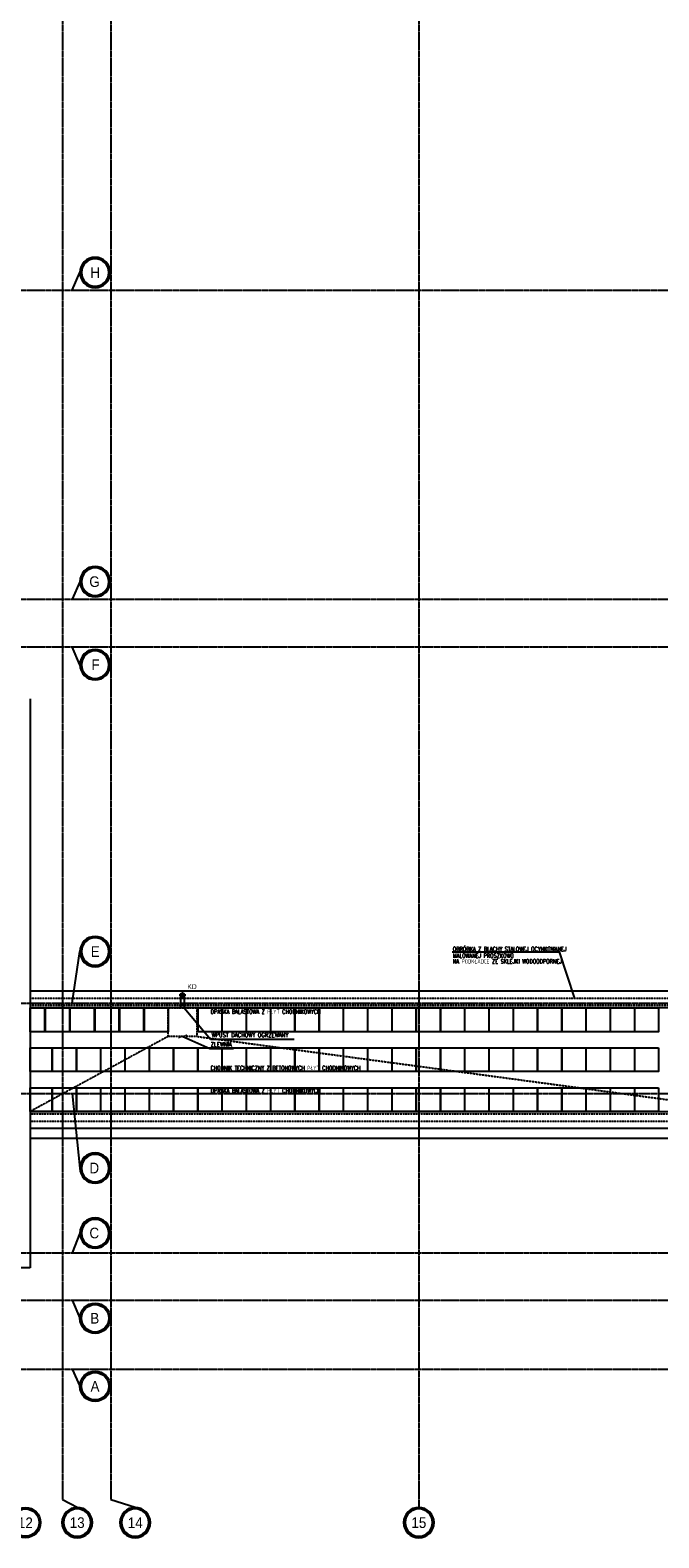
# Model space of a CAD drawing. Extents: x -7228 to 74941, y -112898 to 85621.
# Tile 17 of 256: x 53440 to 54763, y -102686 to -99514. Entities that reach past the tile are written whole.
import ezdxf
from ezdxf.enums import TextEntityAlignment as Align

# ---------------------------------------------------------------- set-up
doc = ezdxf.new("R2010")
doc.units = 0
for name, pattern in [('CENTER', [2, 1.25, -0.25, 0.25, -0.25]), ('DASHDOT2', [12.7, 6.35, -3.175, 0, -3.175]), ('DASHED', [0.75, 0.5, -0.25])]:
    doc.linetypes.add(name, pattern=pattern)
doc.layers.get('0').update_dxf_attribs({"color": 101, "linetype": 'CONTINUOUS'})
for name, color, linetype in [('Ins-wod', 4, 'CONTINUOUS'), ('Os-osie glowne', 1, 'CENTER'), ('Os-osie-opis', 16, 'CONTINUOUS'), ('Pzt-chodniki-hatch', 252, 'CONTINUOUS'), ('Sch-opis', 51, 'CONTINUOUS'), ('W-idok', 8, 'CONTINUOUS'), ('W-idok pod', 5, 'DASHED'), ('W-izol-w', 144, 'CONTINUOUS'), ('W-widok-spadki', 61, 'CONTINUOUS')]:
    doc.layers.add(name, color=color, linetype=linetype)
doc.styles.add('dwg_opis duży', font='ARIAL.TTF', dxfattribs={"width": 0.9})
doc.styles.add('ROMANS', font='romans', dxfattribs={"width": 0.85})
doc.styles.add('TYTUL2', font='ARIAL.TTF')
doc.dimstyles.new('CHMIELNA', dxfattribs={"dimscale": 3.5, "dimtxt": 4, "dimasz": 1.5, "dimexe": 3, "dimexo": 0, "dimgap": 1, "dimtad": 1, "dimdec": 1, "dimrnd": 0.5, "dimzin": 12, "dimdsep": 46, "dimtxsty": 'ROMANS', "dimblk": 'DIMTICK', "dimcen": 0.09, "dimse1": 1, "dimse2": 1, "dimclrd": 143, "dimclrt": 53, "dimadec": 0, "dimazin": 0, "dimtfac": 1, "dimtdec": 1, "dimtix": 1, "dimtmove": 2, "dimatfit": 2, "dimldrblk": 'ARCHTICK', "dimfxl": 0, "dimtolj": 1, "dimtzin": 0, "dimarcsym": 0})

# ---------------------------------------------------------------- blocks, each defined once
blk = doc.blocks.new('_opis_osi_liczbowy')
blk.add_hatch(color=256).paths.add_polyline_path([(32, 32), (32, 28.8, -1), (32, -28.8), (32, -32, 1)])
for radius in [32, 28.8]:
    blk.add_circle((32, 0), radius)
at = {"style": 'dwg_opis duży', "width": 0.9}
blk.add_attdef('AXNAMEH', text='', height=22.4, rotation=90, dxfattribs=at).set_placement((32, 0), align=Align.MIDDLE_CENTER)
blk = doc.blocks.new('DIMTICK')
for p, q in [((-1, 0), (1, 0)), ((0, 1), (0, -1))]:
    blk.add_line(p, q)
at = {"const_width": 0.141}
blk.add_lwpolyline([(0.71, 0.71), (-0.71, -0.71)], dxfattribs=at)
blk = doc.blocks.new('_gkjgskfjgkdfh')
at = {"linetype": 'DASHDOT2', "ltscale": 0.5}
for points in [[(-7, 0), (7, 0)], [(0, -7), (0, 7)], [(0, 0), (0, -7)]]:
    blk.add_lwpolyline(points, dxfattribs=at)
at = {"ltscale": 2}
for radius in [3.75, 3.25]:
    blk.add_circle((0, 0), radius, dxfattribs=at)
blk = doc.blocks.new('_opis_osi')
blk.add_hatch(color=256).paths.add_polyline_path([(32, -32), (28.8, -32, -1), (-28.8, -32), (-32, -32, 1)])
for radius in [32, 28.8]:
    blk.add_circle((0, -32), radius)
at = {"style": 'dwg_opis duży', "width": 0.9}
blk.add_attdef('AXNAMEV', text='', height=22.4, rotation=90, dxfattribs=at).set_placement((0, -32), align=Align.MIDDLE_CENTER)

msp = doc.modelspace()

# ---------------------------------------------------------------- linework, layer by layer
at = {"layer": 'Os-osie glowne'}
for points in [[(53507.547, -96629.302), (53507.547, -102606.302)], [(53609.547, -96629.302), (53609.547, -102606.302)], [(54257.547, -96629.302), (54257.547, -102606.302)], [(50525.547, -100061.302), (62792.547, -100061.302)], [(50525.547, -100711.302), (62792.547, -100711.302)], [(50525.547, -100811.302), (62792.547, -100811.302)], [(50525.547, -101561.302), (62455.513, -101561.302)], [(50525.547, -101751.302), (62455.513, -101751.302)], [(50525.547, -102086.302), (62455.513, -102086.302)], [(50525.547, -102186.302), (62453.513, -102186.302)], [(50525.547, -102331.302), (62453.513, -102331.302)]]:
    msp.add_lwpolyline(points, dxfattribs=at)
at = {"layer": 'Os-osie-opis'}
for points in [[(53528.212, -100061.302), (53544.212, -100024.096)], [(53544.212, -100674.51), (53528.212, -100711.302)], [(53544.212, -100849.14), (53528.212, -100811.302)], [(53528.212, -101561.302), (53544.212, -101452.829)], [(53528.212, -101751.302), (53544.212, -101908.216)], [(53544.212, -102044.953), (53528.212, -102086.302)], [(53528.212, -102186.302), (53544.212, -102224.402)], [(53528.212, -102331.302), (53544.212, -102367.415)], [(53538.53, -102622.302), (53507.547, -102606.302)], [(53660.53, -102622.302), (53609.547, -102606.302)], [(54257.547, -102606.302), (54257.547, -102622.302)]]:
    msp.add_lwpolyline(points, dxfattribs=at)
at = {"layer": 'Pzt-chodniki-hatch'}
for points in [[(53470.047, -101571.302), (53470.047, -101621.302), (53439.547, -101621.302), (53439.547, -101571.302)], [(53522.047, -101571.302), (53522.047, -101621.302), (53472.047, -101621.302), (53472.047, -101571.302)], [(53574.047, -101571.302), (53574.047, -101621.302), (53524.047, -101621.302), (53524.047, -101571.302)], [(53626.047, -101571.302), (53626.047, -101621.302), (53576.047, -101621.302), (53576.047, -101571.302)], [(53678.047, -101571.302), (53678.047, -101621.302), (53628.047, -101621.302), (53628.047, -101571.302)], [(53730.047, -101571.302), (53730.047, -101621.302), (53680.047, -101621.302), (53680.047, -101571.302)], [(53842.937, -101571.302), (53842.937, -101621.302), (53792.937, -101621.302), (53792.937, -101571.302)], [(53894.007, -101571.302), (53894.007, -101621.302), (53844.007, -101621.302), (53844.007, -101571.302)], [(53945.077, -101571.302), (53945.077, -101621.302), (53895.077, -101621.302), (53895.077, -101571.302)], [(53996.147, -101571.302), (53996.147, -101621.302), (53946.147, -101621.302), (53946.147, -101571.302)], [(54047.217, -101571.302), (54047.217, -101621.302), (53997.217, -101621.302), (53997.217, -101571.302)], [(54098.287, -101571.302), (54098.287, -101621.302), (54048.287, -101621.302), (54048.287, -101571.302)], [(54149.357, -101571.302), (54149.357, -101621.302), (54099.357, -101621.302), (54099.357, -101571.302)], [(54200.427, -101571.302), (54200.427, -101621.302), (54150.427, -101621.302), (54150.427, -101571.302)], [(54251.497, -101571.302), (54251.497, -101621.302), (54201.497, -101621.302), (54201.497, -101571.302)], [(54302.567, -101571.302), (54302.567, -101621.302), (54252.567, -101621.302), (54252.567, -101571.302)], [(54353.637, -101571.302), (54353.637, -101621.302), (54303.637, -101621.302), (54303.637, -101571.302)], [(54404.707, -101571.302), (54404.707, -101621.302), (54354.707, -101621.302), (54354.707, -101571.302)], [(54455.777, -101571.302), (54455.777, -101621.302), (54405.777, -101621.302), (54405.777, -101571.302)], [(54506.847, -101571.302), (54506.847, -101621.302), (54456.847, -101621.302), (54456.847, -101571.302)], [(54557.917, -101571.302), (54557.917, -101621.302), (54507.917, -101621.302), (54507.917, -101571.302)], [(54608.987, -101571.302), (54608.987, -101621.302), (54558.987, -101621.302), (54558.987, -101571.302)], [(54660.057, -101571.302), (54660.057, -101621.302), (54610.057, -101621.302), (54610.057, -101571.302)], [(54711.127, -101571.302), (54711.127, -101621.302), (54661.127, -101621.302), (54661.127, -101571.302)], [(54762.197, -101571.302), (54762.197, -101621.302), (54712.197, -101621.302), (54712.197, -101571.302)], [(53485.447, -101655.302), (53485.447, -101705.302), (53439.547, -101705.302), (53439.547, -101655.302)], [(53536.517, -101655.302), (53536.517, -101705.302), (53486.517, -101705.302), (53486.517, -101655.302)], [(53587.587, -101655.302), (53587.587, -101705.302), (53537.587, -101705.302), (53537.587, -101655.302)], [(53638.657, -101655.302), (53638.657, -101705.302), (53588.657, -101705.302), (53588.657, -101655.302)], [(53689.727, -101655.302), (53689.727, -101705.302), (53639.727, -101705.302), (53639.727, -101655.302)], [(53740.797, -101655.302), (53740.797, -101705.302), (53690.797, -101705.302), (53690.797, -101655.302)], [(53791.867, -101655.302), (53791.867, -101705.302), (53741.867, -101705.302), (53741.867, -101655.302)], [(53842.937, -101655.302), (53842.937, -101705.302), (53792.937, -101705.302), (53792.937, -101655.302)], [(53894.007, -101655.302), (53894.007, -101705.302), (53844.007, -101705.302), (53844.007, -101655.302)], [(53945.077, -101655.302), (53945.077, -101705.302), (53895.077, -101705.302), (53895.077, -101655.302)], [(53996.147, -101655.302), (53996.147, -101705.302), (53946.147, -101705.302), (53946.147, -101655.302)], [(54047.217, -101655.302), (54047.217, -101705.302), (53997.217, -101705.302), (53997.217, -101655.302)], [(54098.287, -101655.302), (54098.287, -101705.302), (54048.287, -101705.302), (54048.287, -101655.302)], [(54149.357, -101655.302), (54149.357, -101705.302), (54099.357, -101705.302), (54099.357, -101655.302)], [(54200.427, -101655.302), (54200.427, -101705.302), (54150.427, -101705.302), (54150.427, -101655.302)], [(54251.497, -101655.302), (54251.497, -101705.302), (54201.497, -101705.302), (54201.497, -101655.302)], [(54302.567, -101655.302), (54302.567, -101705.302), (54252.567, -101705.302), (54252.567, -101655.302)], [(54353.637, -101655.302), (54353.637, -101705.302), (54303.637, -101705.302), (54303.637, -101655.302)], [(54404.707, -101655.302), (54404.707, -101705.302), (54354.707, -101705.302), (54354.707, -101655.302)], [(54455.777, -101655.302), (54455.777, -101705.302), (54405.777, -101705.302), (54405.777, -101655.302)], [(54506.847, -101655.302), (54506.847, -101705.302), (54456.847, -101705.302), (54456.847, -101655.302)], [(54557.917, -101655.302), (54557.917, -101705.302), (54507.917, -101705.302), (54507.917, -101655.302)], [(54608.987, -101655.302), (54608.987, -101705.302), (54558.987, -101705.302), (54558.987, -101655.302)], [(54660.057, -101655.302), (54660.057, -101705.302), (54610.057, -101705.302), (54610.057, -101655.302)], [(54711.127, -101655.302), (54711.127, -101705.302), (54661.127, -101705.302), (54661.127, -101655.302)], [(54762.197, -101655.302), (54762.197, -101705.302), (54712.197, -101705.302), (54712.197, -101655.302)], [(53485.447, -101739.302), (53485.447, -101789.302), (53439.547, -101789.302), (53439.547, -101739.302)], [(53536.517, -101739.302), (53536.517, -101789.302), (53486.517, -101789.302), (53486.517, -101739.302)], [(53587.587, -101739.302), (53587.587, -101789.302), (53537.587, -101789.302), (53537.587, -101739.302)], [(53638.657, -101739.302), (53638.657, -101789.302), (53588.657, -101789.302), (53588.657, -101739.302)], [(53689.727, -101739.302), (53689.727, -101789.302), (53639.727, -101789.302), (53639.727, -101739.302)], [(53740.797, -101739.302), (53740.797, -101789.302), (53690.797, -101789.302), (53690.797, -101739.302)], [(53791.867, -101739.302), (53791.867, -101789.302), (53741.867, -101789.302), (53741.867, -101739.302)], [(53842.937, -101739.302), (53842.937, -101789.302), (53792.937, -101789.302), (53792.937, -101739.302)], [(53894.007, -101739.302), (53894.007, -101789.302), (53844.007, -101789.302), (53844.007, -101739.302)], [(53945.077, -101739.302), (53945.077, -101789.302), (53895.077, -101789.302), (53895.077, -101739.302)], [(53996.147, -101739.302), (53996.147, -101789.302), (53946.147, -101789.302), (53946.147, -101739.302)], [(54047.217, -101739.302), (54047.217, -101789.302), (53997.217, -101789.302), (53997.217, -101739.302)], [(54098.287, -101739.302), (54098.287, -101789.302), (54048.287, -101789.302), (54048.287, -101739.302)], [(54149.357, -101739.302), (54149.357, -101789.302), (54099.357, -101789.302), (54099.357, -101739.302)], [(54200.427, -101739.302), (54200.427, -101789.302), (54150.427, -101789.302), (54150.427, -101739.302)], [(54251.497, -101739.302), (54251.497, -101789.302), (54201.497, -101789.302), (54201.497, -101739.302)], [(54302.567, -101739.302), (54302.567, -101789.302), (54252.567, -101789.302), (54252.567, -101739.302)], [(54353.637, -101739.302), (54353.637, -101789.302), (54303.637, -101789.302), (54303.637, -101739.302)], [(54404.707, -101739.302), (54404.707, -101789.302), (54354.707, -101789.302), (54354.707, -101739.302)], [(54455.777, -101739.302), (54455.777, -101789.302), (54405.777, -101789.302), (54405.777, -101739.302)], [(54506.847, -101739.302), (54506.847, -101789.302), (54456.847, -101789.302), (54456.847, -101739.302)], [(54557.917, -101739.302), (54557.917, -101789.302), (54507.917, -101789.302), (54507.917, -101739.302)], [(54608.987, -101739.302), (54608.987, -101789.302), (54558.987, -101789.302), (54558.987, -101739.302)], [(54660.057, -101739.302), (54660.057, -101789.302), (54610.057, -101789.302), (54610.057, -101739.302)], [(54711.127, -101739.302), (54711.127, -101789.302), (54661.127, -101789.302), (54661.127, -101739.302)], [(54762.197, -101739.302), (54762.197, -101789.302), (54712.197, -101789.302), (54712.197, -101739.302)]]:
    msp.add_lwpolyline(points, close=True, dxfattribs=at)
at = {"layer": 'Sch-opis'}
msp.add_lwpolyline([(54327.841, -101453.309), (54553.118, -101453.309), (54585.43, -101551.302)], dxfattribs=at)
at = {"layer": 'W-idok', "linetype": 'DASHED', "ltscale": 0.5}
for p, q in [((54947.547, -101551.302), (53439.547, -101551.302)), ((54962.547, -101566.302), (53439.547, -101566.302)), ((53439.547, -101794.302), (54962.547, -101794.302)), ((53439.547, -101809.302), (54947.547, -101809.302))]:
    msp.add_line(p, q, dxfattribs=at)
at = {"layer": 'W-idok'}
for points in [[(53756.297, -101543.801), (53756.297, -101571.302)], [(53763.797, -101543.802), (53763.797, -101571.302)]]:
    msp.add_lwpolyline(points, dxfattribs=at)
at = {"layer": 'W-idok pod', "linetype": 'Continuous'}
for p, q in [((53439.547, -100921.302), (53439.547, -102118.302)), ((53439.547, -102118.302), (52705.547, -102118.302))]:
    msp.add_line(p, q, dxfattribs=at)
at = {"layer": 'W-izol-w', "linetype": 'Continuous'}
for p, q in [((54932.547, -101536.302), (53439.547, -101536.302)), ((54967.547, -101571.302), (53439.547, -101571.302)), ((53439.547, -101789.302), (54967.547, -101789.302)), ((53439.547, -101824.302), (54932.547, -101824.302))]:
    msp.add_line(p, q, dxfattribs=at)
msp.add_lwpolyline([(53439.547, -101845.302), (54922.547, -101845.302)], dxfattribs=at)
at = {"layer": 'W-widok-spadki', "linetype": 'DASHED', "ltscale": 0.5}
msp.add_lwpolyline([(53730.047, -101631.302), (53730.047, -101571.302), (53790.047, -101571.302), (53790.047, -101631.302)], close=True, dxfattribs=at)
for points in [[(53730.047, -101631.302), (53439.547, -101789.302)], [(53790.047, -101631.302), (54967.547, -101789.302)]]:
    msp.add_lwpolyline(points, dxfattribs=at)

# ---------------------------------------------------------------- block references
at = {"layer": 'Ins-wod'}
msp.add_blockref('_gkjgskfjgkdfh', (53760.025, -101543.802), dxfattribs=at)
at = {"layer": 'Os-osie-opis'}
ref = msp.add_blockref('_opis_osi', (53544.212, -100024.096), dxfattribs=dict(at, xscale=-1, rotation=90))
ref.add_attrib('AXNAMEV', 'H', dxfattribs={"layer": '0', "height": 22.4, "style": 'dwg_opis duży', "width": 0.9}).set_placement((53576.322, -100024.096), align=Align.MIDDLE_CENTER)
ref = msp.add_blockref('_opis_osi', (53544.212, -100674.51), dxfattribs=dict(at, xscale=-1, rotation=90))
ref.add_attrib('AXNAMEV', 'G', dxfattribs={"layer": '0', "height": 22.4, "style": 'dwg_opis duży', "width": 0.9}).set_placement((53575.043, -100674.51), align=Align.MIDDLE_CENTER)
ref = msp.add_blockref('_opis_osi', (53544.212, -100849.14), dxfattribs=dict(at, xscale=-1, rotation=90))
ref.add_attrib('AXNAMEV', 'F', dxfattribs={"layer": '0', "height": 22.4, "style": 'dwg_opis duży', "width": 0.9}).set_placement((53577.202, -100849.14), align=Align.MIDDLE_CENTER)
ref = msp.add_blockref('_opis_osi', (53544.212, -101452.829), dxfattribs=dict(at, xscale=-1, rotation=90))
ref.add_attrib('AXNAMEV', 'E', dxfattribs={"layer": '0', "height": 22.4, "style": 'dwg_opis duży', "width": 0.9}).set_placement((53576.556, -101452.829), align=Align.MIDDLE_CENTER)
ref = msp.add_blockref('_opis_osi', (53544.212, -101908.216), dxfattribs=dict(at, xscale=-1, rotation=90))
ref.add_attrib('AXNAMEV', 'D', dxfattribs={"layer": '0', "height": 22.4, "style": 'dwg_opis duży', "width": 0.9}).set_placement((53574.548, -101908.216), align=Align.MIDDLE_CENTER)
ref = msp.add_blockref('_opis_osi', (53544.212, -102044.953), dxfattribs=dict(at, xscale=-1, rotation=90))
ref.add_attrib('AXNAMEV', 'C', dxfattribs={"layer": '0', "height": 22.4, "style": 'dwg_opis duży', "width": 0.9}).set_placement((53574.493, -102044.953), align=Align.MIDDLE_CENTER)
ref = msp.add_blockref('_opis_osi', (53544.212, -102224.402), dxfattribs=dict(at, rotation=90))
ref.add_attrib('AXNAMEV', 'B', dxfattribs={"layer": '0', "height": 22.4, "style": 'dwg_opis duży', "width": 0.9}).set_placement((53575.607, -102224.402), align=Align.MIDDLE_CENTER)
ref = msp.add_blockref('_opis_osi', (53544.212, -102367.415), dxfattribs=dict(at, rotation=90))
ref.add_attrib('AXNAMEV', 'A', dxfattribs={"layer": '0', "height": 22.4, "style": 'dwg_opis duży', "width": 0.9}).set_placement((53576.047, -102367.415), align=Align.MIDDLE_CENTER)
ref = msp.add_blockref('_opis_osi_liczbowy', (53429.547, -102622.302), dxfattribs=dict(at, rotation=270))
ref.add_attrib('AXNAMEH', '12', dxfattribs={"layer": '0', "height": 22.4, "style": 'dwg_opis duży', "width": 0.9}).set_placement((53429.547, -102654.684), align=Align.MIDDLE_CENTER)
ref = msp.add_blockref('_opis_osi_liczbowy', (53538.53, -102622.302), dxfattribs=dict(at, xscale=-1, rotation=90))
ref.add_attrib('AXNAMEH', '13', dxfattribs={"layer": '0', "height": 22.4, "style": 'dwg_opis duży', "width": 0.9}).set_placement((53538.64, -102654.287), align=Align.MIDDLE_CENTER)
ref = msp.add_blockref('_opis_osi_liczbowy', (53660.53, -102622.302), dxfattribs=dict(at, xscale=-1, rotation=90))
ref.add_attrib('AXNAMEH', '14', dxfattribs={"layer": '0', "height": 22.4, "style": 'dwg_opis duży', "width": 0.9}).set_placement((53660.64, -102654.684), align=Align.MIDDLE_CENTER)
ref = msp.add_blockref('_opis_osi_liczbowy', (54257.547, -102622.302), dxfattribs=dict(at, xscale=-1, rotation=90))
ref.add_attrib('AXNAMEH', '15', dxfattribs={"layer": '0', "height": 22.4, "style": 'dwg_opis duży', "width": 0.9}).set_placement((54257.657, -102654.302), align=Align.MIDDLE_CENTER)

# ---------------------------------------------------------------- texts
at = {"layer": 'Ins-wod', "insert": (53770.268, -101521.423), "char_height": 10.2123, "width": 1336.21749, "attachment_point": 1, "style": 'TYTUL2'}
msp.add_mtext('KD', dxfattribs=at)
at = {"layer": 'Sch-opis', "style": 'ROMANS', "width": 0.7}
for s, p in [('OBRÓBKA Z BLACHY STALOWEJ OCYNKOWANEJ', (54329.05, -101452.074)), ('MALOWANEJ PROSZKOWO', (54329.05, -101465.857)), ('NA PODKŁADCE ZE SKLEJKI WODOODPORNEJ', (54329.05, -101477.912)), ('OPASKA BALASTOWA Z PŁYT CHODNIKOWYCH', (53819.188, -101583.682)), ('CHODNIK TECHNICZNY Z BETONOWYCH PŁYT CHODNIKOWYCH', (53819.188, -101702.138)), ('OPASKA BALASTOWA Z PŁYT CHODNIKOWYCH', (53819.188, -101749.968))]:
    msp.add_text(s, height=9, dxfattribs=at).set_placement(p)
at = {"layer": 'Sch-opis', "char_height": 9, "width": 203.76147, "attachment_point": 1, "style": 'ROMANS'}
for s, insert in [('WPUST DACHOWY OGRZEWANY', (53821.388, -101623.67)), ('ZLEWNIA', (53819.562, -101643.653))]:
    msp.add_mtext(s, dxfattribs=dict(at, insert=insert))

# ---------------------------------------------------------------- leaders
at = {"layer": 'Sch-opis'}
for points in [[(53763.797, -101571.302), (53819.381, -101636.737), (53994.962, -101636.737)], [(53760.554, -101631.302), (53817.555, -101656.72), (53867.84, -101656.72)]]:
    msp.add_leader(points, dimstyle='CHMIELNA', override={"dimasz": 4, "dimgap": 1, "dimtad": 0}, dxfattribs=at)

doc.saveas('drawing.dxf')
